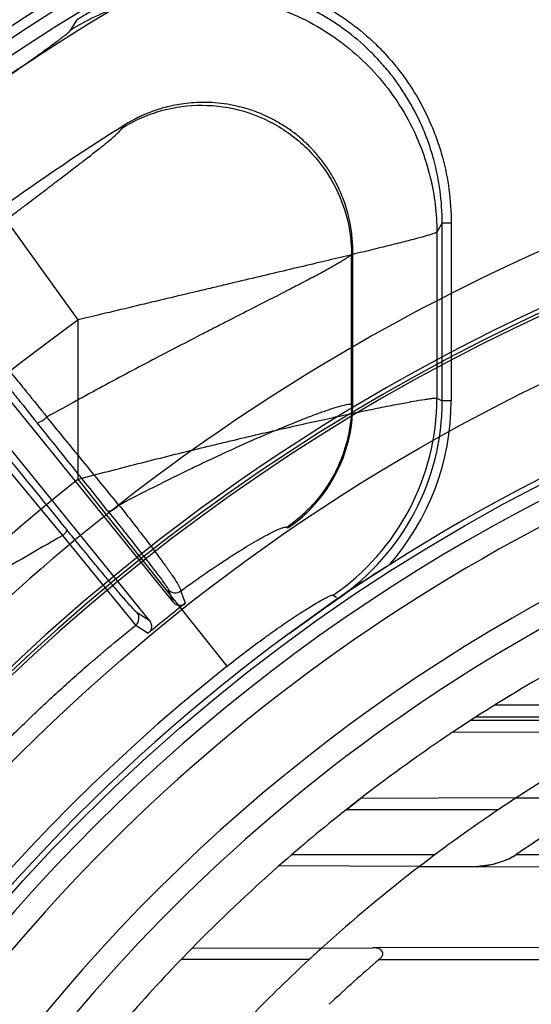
# Model space of a CAD drawing. Header units: millimetres. Extents: x 0 to 297, y 0 to 210.
# Tile 34 of 256: x 144.544 to 144.663, y 91.328 to 91.558. Entities that reach past the tile are written whole.
import ezdxf

# ---------------------------------------------------------------- set-up
doc = ezdxf.new("R2010")
doc.units = ezdxf.units.MM
doc.header["$LTSCALE"] = 16.335
doc.layers.get('0').update_dxf_attribs({"linetype": 'CONTINUOUS'})
for name, color, linetype in [('01_GLOBAL', 7, 'CONTINUOUS'), ('INTFCLR_144815', 7, 'CONTINUOUS'), ('INTFCLR_72935', 7, 'CONTINUOUS')]:
    doc.layers.add(name, color=color, linetype=linetype)

msp = doc.modelspace()

# ---------------------------------------------------------------- linework, layer by layer
at = {"color": 7, "linetype": 'Continuous'}
msp.add_circle((145.8748034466, 92.1344639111), 2.66, dxfattribs=at)
at = {"color": 9, "linetype": 'Continuous'}
msp.add_arc((145.8748034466, 92.1344639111), 2.6259090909, 182.9674534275, 267.0325465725, dxfattribs=at)
at = {"layer": '01_GLOBAL', "color": 7, "linetype": 'Continuous'}
msp.add_circle((145.8748034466, 92.1344639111), 2.695, dxfattribs=at)
at = {"layer": 'INTFCLR_144815', "color": 9, "linetype": 'Continuous'}
for p, q in [((144.5556731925, 91.55562747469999), (144.5571029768, 91.5579630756)), ((144.5573919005, 91.4877086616), (144.5245972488, 91.53300679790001)), ((144.5677145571, 91.53266129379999), (144.5680326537, 91.5332022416)), ((144.6425034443, 91.51044023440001), (144.6412767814, 91.5082303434)), ((144.6425034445, 91.4687297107), (144.6425034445, 91.5104402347)), ((144.6425034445, 91.5104402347), (144.6446005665, 91.5104402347)), ((144.6446005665, 91.5104402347), (144.6446005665, 91.4687297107)), ((144.6412767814, 91.5082303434), (144.6412767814, 91.4693756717)), ((144.6216077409, 91.5036247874), (144.6213197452, 91.5031029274)), ((144.6213197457, 91.46796777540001), (144.6213197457, 91.50310280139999)), ((144.5573919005, 91.45042144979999), (144.5573919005, 91.4877086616)), ((144.6412767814, 91.46937567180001), (144.6425034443, 91.4687297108)), ((144.6446005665, 91.4687297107), (144.6425034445, 91.4687297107)), ((144.6213197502, 91.46796777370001), (144.621607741, 91.4678161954)), ((144.553809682, 91.4372532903), (144.5369352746, 91.45754282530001)), ((144.5921928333, 91.4066458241), (144.5573919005, 91.45042144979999)), ((144.5708468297, 91.41623393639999), (144.5538096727, 91.4372532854)), ((144.5784519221, 91.4246021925), (144.5795454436, 91.4216778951)), ((144.5824484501, 91.4214280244), (144.5813795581, 91.42427474)), ((144.5741054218, 91.4172726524), (144.5711347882, 91.41916531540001)), ((144.5708468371, 91.4162339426), (144.573746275, 91.4143811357))]:
    msp.add_line(p, q, dxfattribs=at)
at = {"layer": 'INTFCLR_144815', "color": 6, "linetype": 'Continuous'}
for p, q in [((144.621607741, 91.4678161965), (144.621607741, 91.50362477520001)), ((144.5193555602, 91.49600621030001), (144.5795454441, 91.4216778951)), ((144.5741054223, 91.4172726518), (144.5139134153, 91.49160359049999)), ((144.6061602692, 91.4391598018), (144.606439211, 91.43900200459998)), ((144.618190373, 91.42259722), (144.6066851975, 91.4143019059)), ((144.6170252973, 91.4232854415), (144.6178024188, 91.4228264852)), ((144.5818949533, 91.4210244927), (144.5824484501, 91.4214280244)), ((144.6066851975, 91.4143019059), (144.6152726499, 91.42050478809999)), ((144.5742560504, 91.4148386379), (144.5737462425, 91.4143811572))]:
    msp.add_line(p, q, dxfattribs=at)
at = {"layer": 'INTFCLR_144815', "color": 7, "linetype": 'Continuous'}
for p, q in [((144.6300758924, 91.43032947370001), (144.6211222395, 91.4245143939)), ((144.6211222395, 91.4245143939), (144.6152726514, 91.4205047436)), ((144.6152726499, 91.42050478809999), (144.6196493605, 91.4235301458))]:
    msp.add_line(p, q, dxfattribs=at)
at = {"layer": 'INTFCLR_144815', "color": 6, "linetype": 'Continuous'}
for radius in [0.4466793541, 0.4256665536]:
    msp.add_circle((144.8596077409, 91.07026820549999), radius, dxfattribs=at)
for centre, radius, start, end in [((144.8596077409, 91.07026820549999), 0.6157754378, 313.9937911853, 154.5150993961), ((144.8596077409, 91.07026820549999), 0.5947754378, 312.9543589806, 154.5144414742), ((144.8596077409, 91.07026820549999), 0.5903864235, 71.6563998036, 156.0440844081), ((144.8596077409, 91.07026820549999), 0.5808960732, 70.9981667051, 162.0018332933), ((144.8596077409, 91.07026820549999), 0.5751005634, 108.7136429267, 257.7559644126), ((144.8596077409, 91.07026820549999), 0.4627266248, 45.0000000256, 314.9999999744), ((144.8599207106, 91.0696204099), 0.54782, 122.1960171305, 128.3949436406), ((144.8596077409, 91.07026820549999), 0.4618985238, 44.999999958, 315.000000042), ((144.8596077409, 91.07026820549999), 0.461229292, 44.99999997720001, 315.0000000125), ((144.8596077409, 91.07026820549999), 0.427, 100.6326298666, 122.5166912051), ((144.5866618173, 91.46781298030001), 0.0349458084, 304.4677850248, 0.0052731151), ((144.8596077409, 91.07026820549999), 0.4169682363, 115.6072723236, 154.3927276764), ((144.8596077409, 91.07026820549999), 0.3959554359, 117.0737153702, 152.9262846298), ((144.8596077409, 91.07026820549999), 0.4473594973, 128.2829108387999, 129.7170891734), ((144.8596077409, 91.07026820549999), 0.427, 126.3221328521, 169.3673701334)]:
    msp.add_arc(centre, radius, start, end, dxfattribs=at)
at = {"layer": 'INTFCLR_144815', "color": 9, "linetype": 'Continuous'}
for centre, radius, start, end in [((144.8596077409, 91.07026820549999), 0.6114469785, 71.617857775, 156.0236179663), ((144.8596077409, 91.07026820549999), 0.6044472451, 71.6178577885, 156.0236179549), ((144.8596077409, 91.07026820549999), 0.5785048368, 70.768222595, 162.2317774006), ((144.8596077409, 91.07026820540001), 0.5715914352, 107.7076787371, 136.2923212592), ((144.8596077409, 91.07026820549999), 0.5712784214, 125.9035433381, 247.5002459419), ((144.8596077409, 91.07026820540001), 0.47504355, 108.4596803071, 135.5403197), ((144.8596076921, 91.0702682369), 0.5153551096, 125.9035433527, 247.5002459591), ((144.5851901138, 91.4694616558), 0.0560868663, 304.5834742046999, 359.9121624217), ((144.5865964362, 91.46872118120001), 0.0559069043, 304.4104059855, 0.0087414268), ((144.5865926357, 91.46872347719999), 0.0580077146, 318.5567637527, 0.0061576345), ((135.6305398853, 84.2961348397), 11.4407109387, 38.65955642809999, 38.7917728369), ((136.44666229, 84.8171574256), 10.481332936, 39.2190867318, 39.3645649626), ((154.7159422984, 99.7373310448), 13.1194632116, 219.1244210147, 219.2387337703), ((144.8596077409, 91.07026820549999), 0.4856448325, 128.484146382, 209.9999999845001), ((144.8374875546, 90.9311850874), 0.5801536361, 119.2729300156, 123.5966858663), ((144.5800820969, 91.4259269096), 0.0021006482, 219.0980931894, 308.1428123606), ((144.5695000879, 91.4178461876), 0.0021006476, 309.8728645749, 38.9019293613), ((144.8596077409, 91.07026820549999), 0.4297215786, 128.4841463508, 246.0405071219)]:
    msp.add_arc(centre, radius, start, end, dxfattribs=at)
at = {"layer": 'INTFCLR_144815', "color": 7, "linetype": 'Continuous'}
for centre, radius, start, end in [((144.9757366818, 90.88764405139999), 0.643419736, 122.4948940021, 123.1305035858), ((144.8792534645, 91.03597764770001), 0.4664682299, 123.1641191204, 123.5987706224), ((144.7417070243, 91.242270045), 0.2185252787, 123.657470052, 123.9556965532)]:
    msp.add_arc(centre, radius, start, end, dxfattribs=at)
at = {"layer": 'INTFCLR_144815', "color": 9, "linetype": 'Continuous'}
for points, knots in [([(144.5772684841, 91.56773857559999), (144.5778005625, 91.56782621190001), (144.5789772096, 91.5680032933), (144.5814632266, 91.5682993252), (144.585989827, 91.5686069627), (144.5911381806, 91.5684418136), (144.5956203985, 91.5678469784), (144.5981741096, 91.5673760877), (144.6020033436, 91.5665349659), (144.6075557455, 91.5648110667), (144.6128189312, 91.5623726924), (144.6162020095, 91.5604445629), (144.6184275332, 91.55907419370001), (144.6221669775, 91.5564999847), (144.6260947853, 91.5531693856), (144.6292329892, 91.5499169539), (144.6309382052, 91.5479615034), (144.6334129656, 91.5449219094), (144.636691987, 91.5401142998), (144.6392979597, 91.5349356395), (144.6407505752, 91.5313275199), (144.6416438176, 91.5288739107), (144.6429814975, 91.5245270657), (144.6442524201, 91.5182163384), (144.6446005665, 91.5130517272), (144.6446005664, 91.510440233)], [0, 0, 0, 0, 0.016043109, 0.0353363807, 0.0739229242, 0.1510960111, 0.1896825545, 0.2089758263, 0.228269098, 0.3054421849, 0.3826152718, 0.4019085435, 0.4212018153, 0.4597883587, 0.5369614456, 0.5755479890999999, 0.5948412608, 0.6141345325, 0.6913076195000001, 0.7684807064, 0.7877739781, 0.8070672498, 0.8456537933, 0.9228268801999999, 1, 1, 1, 1]), ([(144.6425034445, 91.5104402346), (144.6425038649, 91.5129355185), (144.6421738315, 91.5179202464), (144.64093884, 91.52404626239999), (144.6396541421, 91.52821917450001), (144.6387975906, 91.53057371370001), (144.6374030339, 91.5340410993), (144.6348802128, 91.5390623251), (144.6317084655, 91.54370512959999), (144.6293433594, 91.54661080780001), (144.6277015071, 91.54849455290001), (144.6246789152, 91.55162943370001), (144.6208692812, 91.554859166), (144.6172743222, 91.5573320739), (144.6151414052, 91.5586455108), (144.6118932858, 91.56049733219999), (144.6067953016, 91.56286214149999), (144.6014238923, 91.5645238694), (144.5977650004, 91.5653269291), (144.5953063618, 91.5657801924), (144.5909880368, 91.5663536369), (144.5859954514, 91.566512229), (144.5816421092, 91.5662137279), (144.5791546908, 91.5659168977), (144.5754574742, 91.5653493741), (144.5699918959, 91.56403742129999), (144.5647463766, 91.5620111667), (144.5613757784, 91.5603756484), (144.5593726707, 91.5593203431), (144.5579607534, 91.5584938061), (144.5571029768, 91.5579630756)], [0, 0, 0, 0, 0.0629375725, 0.1255753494, 0.1571468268, 0.1729892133, 0.1887582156, 0.2514024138, 0.3142666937, 0.330114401, 0.3458910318, 0.3772805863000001, 0.4398855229, 0.4714188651, 0.487268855, 0.5030518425, 0.5657148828, 0.6285499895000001, 0.6444013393, 0.6601890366, 0.6915950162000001, 0.754210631, 0.7857360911, 0.8015890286, 0.8173816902, 0.8800725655, 0.942904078, 0.9587583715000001, 0.9745582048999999, 1, 1, 1, 1]), ([(144.5556731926, 91.55562747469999), (144.5593380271, 91.5578972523), (144.567678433, 91.5618050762), (144.5818834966, 91.5645696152), (144.5974732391, 91.56337936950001), (144.6127070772, 91.5576333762), (144.6256621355, 91.54777169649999), (144.6349449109, 91.5351904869), (144.6401409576, 91.52168391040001), (144.6412554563, 91.5125410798), (144.6412767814, 91.5082303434)], [0, 0, 0, 0, 0.1091739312, 0.2308407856, 0.3625742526, 0.4999999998, 0.637425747, 0.7691592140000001, 0.8908260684, 1, 1, 1, 1]), ([(144.5245972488, 91.53300679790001), (144.5254935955, 91.53365574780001), (144.5272771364, 91.5349435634), (144.5299408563, 91.5368571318), (144.5325761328, 91.53874120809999), (144.5347546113, 91.54029192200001), (144.5364812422, 91.541517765), (144.5381671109, 91.5427127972), (144.5402144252, 91.54416120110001), (144.542588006, 91.545838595), (144.5448441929, 91.5474339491), (144.5466468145, 91.54871248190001), (144.5480197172, 91.54969123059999), (144.5492755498, 91.55059016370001), (144.5507102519, 91.5516260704), (144.5520452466, 91.55260733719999), (144.5529931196, 91.5533199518), (144.5537639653, 91.55391208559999), (144.5545445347, 91.5545283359), (144.5552276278, 91.55512840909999), (144.5555797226, 91.5554734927), (144.5556731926, 91.55562747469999)], [0, 0, 0, 0, 0.0863229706, 0.1716062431, 0.2558480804, 0.3390274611, 0.3802000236, 0.4210306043, 0.5002259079, 0.5758309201, 0.6477553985, 0.7157787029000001, 0.7482262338, 0.779280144, 0.8362536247, 0.8862647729, 0.9085268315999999, 0.9287496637, 0.9621161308, 0.9859485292, 1, 1, 1, 1]), ([(144.5677145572, 91.5326612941), (144.5700027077, 91.53408940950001), (144.5752142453, 91.53655236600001), (144.584100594, 91.5383093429), (144.5938634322, 91.5375889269), (144.6034102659, 91.5340099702), (144.6115318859, 91.5278463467), (144.617351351, 91.5199745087), (144.6206079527, 91.511521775), (144.621306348, 91.50580001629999), (144.621319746, 91.5031028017)], [0, 0, 0, 0, 0.1091208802, 0.2307725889, 0.3625282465, 0.5000000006, 0.6374717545, 0.7692274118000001, 0.8908791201, 1, 1, 1, 1]), ([(144.5227658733, 91.4970020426), (144.5236932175, 91.497758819), (144.5275650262, 91.5009033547), (144.5328812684, 91.5051370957), (144.5386690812, 91.5096582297), (144.5418180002, 91.5120913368), (144.5438727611, 91.5136702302), (144.5451941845, 91.5146835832), (144.5474145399, 91.5163816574), (144.5504523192, 91.51869482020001), (144.5538949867, 91.5213102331), (144.5563449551, 91.5231756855), (144.5578854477, 91.5243552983), (144.5588319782, 91.52508209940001), (144.5603455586, 91.5262501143), (144.5622926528, 91.52777140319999), (144.5643032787, 91.52939257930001), (144.5658810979, 91.5307279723), (144.5669864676, 91.5317664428), (144.5675529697, 91.5323863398), (144.567714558, 91.53266129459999)], [0, 0, 0, 0, 0.0625458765, 0.2606392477, 0.3551136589, 0.4463205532, 0.4685806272, 0.4905220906, 0.5333372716, 0.6146452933, 0.6900415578, 0.7592582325, 0.7755539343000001, 0.7914290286, 0.8216176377, 0.8754591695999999, 0.9205293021, 0.956619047, 0.98333489, 1, 1, 1, 1]), ([(144.6412767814, 91.5082303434), (144.6409871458, 91.50805565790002), (144.6400439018, 91.50775765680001), (144.6382318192, 91.50719376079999), (144.6361605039, 91.50664324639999), (144.6340972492, 91.5061032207), (144.6315415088, 91.5054516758), (144.6279426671, 91.50455614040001), (144.6240822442, 91.5036160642), (144.6206986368, 91.50280019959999), (144.6169925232, 91.5019114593), (144.6121261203, 91.50075139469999), (144.6060352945, 91.4993056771), (144.5996248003, 91.49778726), (144.5940930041, 91.4964763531), (144.5895359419, 91.4953956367), (144.5848694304, 91.4942873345), (144.5789809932, 91.49288628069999), (144.5718542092, 91.49118473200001), (144.5646485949, 91.48945666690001), (144.5598193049, 91.488294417), (144.5573919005, 91.4877086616)], [0, 0, 0, 0, 0.0117477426, 0.0339399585, 0.066203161, 0.0860529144, 0.1080404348, 0.1578006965, 0.2148647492, 0.2460383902, 0.2786896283, 0.3472360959, 0.4197960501, 0.4961159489, 0.5760482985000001, 0.6172495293, 0.6587834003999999, 0.7426356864, 0.8274782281, 0.9132705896, 1, 1, 1, 1]), ([(144.621319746, 91.5031028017), (144.6210873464, 91.5028218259), (144.6205619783, 91.5024351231), (144.619757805, 91.5018829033), (144.6185168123, 91.501109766), (144.6165669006, 91.4999860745), (144.6137592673, 91.4984564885), (144.6110422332, 91.49702399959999), (144.6089274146, 91.49592466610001), (144.607603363, 91.49524021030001), (144.6054464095, 91.4941287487), (144.6020166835, 91.4923731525), (144.5971972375, 91.48991472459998), (144.5929422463, 91.4877413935), (144.5898305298, 91.4861461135), (144.5879786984, 91.48519442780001), (144.5851009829, 91.4837128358), (144.5806910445, 91.4814308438), (144.5725883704, 91.47719478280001), (144.5653671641, 91.4733494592), (144.559073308, 91.46993614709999), (144.5549887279, 91.46770392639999), (144.551979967, 91.4660414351), (144.5500532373, 91.4649690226)], [0, 0, 0, 0, 0.013526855, 0.0238058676, 0.0363092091, 0.06770369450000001, 0.1073118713, 0.1548991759, 0.1816510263, 0.1957317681, 0.2101926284, 0.2716665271, 0.3386648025, 0.4108982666, 0.448913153, 0.4683867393, 0.4881369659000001, 0.5689864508, 0.6525880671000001, 0.8273224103, 0.8724787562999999, 0.9181978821, 1, 1, 1, 1]), ([(144.522766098, 91.4970022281), (144.5228965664, 91.4969586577), (144.523211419, 91.4966957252), (144.523786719, 91.4961773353), (144.5244067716, 91.49553869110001), (144.5250227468, 91.4948890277), (144.5262946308, 91.4935132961), (144.5276498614, 91.4919822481), (144.5291031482, 91.4903122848), (144.5302753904, 91.4889545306), (144.5318404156, 91.4871233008), (144.5334644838, 91.4852022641), (144.5348407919, 91.4835636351), (144.5370845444, 91.48088035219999), (144.5393635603, 91.4781250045), (144.5416754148, 91.4753088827), (144.5432783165, 91.47334958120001), (144.5460814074, 91.4699067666), (144.5484702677, 91.4669450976), (144.5500531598, 91.4649689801)], [0, 0, 0, 0, 0.0097983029, 0.028326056, 0.0557697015, 0.0729163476, 0.0921524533, 0.1892020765, 0.2185665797, 0.2498476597, 0.316979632, 0.3901591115, 0.4290389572, 0.4694153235, 0.6393187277, 0.6837488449, 0.7289568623, 0.819642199, 1, 1, 1, 1]), ([(144.5224332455, 91.4940344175), (144.522742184, 91.4938360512), (144.5232056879, 91.4932521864), (144.5240302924, 91.49237885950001), (144.5254195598, 91.49077226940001), (144.5268166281, 91.4891447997), (144.5281584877, 91.4875552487), (144.5292436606, 91.48626510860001), (144.5306959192, 91.4845280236), (144.5322069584, 91.482709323), (144.5334893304, 91.481159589), (144.5355822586, 91.47862368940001), (144.5377138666, 91.4760247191), (144.5398793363, 91.47337113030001), (144.5413819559, 91.47152596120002), (144.5440123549, 91.46828603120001), (144.5462586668, 91.46550271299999), (144.5477496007, 91.4636476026)], [0, 0, 0, 0, 0.0278420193, 0.0552141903, 0.0915692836, 0.1886365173, 0.2180093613, 0.2493061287, 0.3164849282, 0.389710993, 0.4286185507, 0.4690268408, 0.6390578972, 0.6835215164, 0.7287627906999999, 0.8195145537, 1, 1, 1, 1]), ([(144.5573919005, 91.45042144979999), (144.5620508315, 91.4516577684), (144.5713335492, 91.4540669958), (144.5817862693, 91.45667724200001), (144.5887159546, 91.4583622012), (144.5932499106, 91.4594525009), (144.5987933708, 91.46076409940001), (144.6052667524, 91.46226070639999), (144.6105038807, 91.4634421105), (144.6145506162, 91.4643370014), (144.6183332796, 91.46516135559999), (144.6227479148, 91.46610226), (144.6269417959, 91.4669659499), (144.6300146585, 91.46757806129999), (144.6326343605, 91.4680861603), (144.6354212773, 91.4686051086), (144.6378707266, 91.4690157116), (144.6394170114, 91.4692470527), (144.6403591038, 91.4693460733), (144.6409640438, 91.46943049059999), (144.6412767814, 91.46937567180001)], [0, 0, 0, 0, 0.1680514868, 0.3343503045, 0.3756103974, 0.4166883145, 0.4969290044, 0.5742135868, 0.6483294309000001, 0.6841041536, 0.7187079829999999, 0.7833040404, 0.8414723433, 0.8679916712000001, 0.8925400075, 0.9345119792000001, 0.9667988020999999, 0.9791837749, 0.9889304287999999, 1, 1, 1, 1]), ([(144.5669062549, 91.44437242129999), (144.5701171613, 91.4460647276), (144.574950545, 91.4485492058), (144.5806696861, 91.4513839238), (144.5839451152, 91.45297394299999), (144.588611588, 91.4552084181), (144.5938379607, 91.4576291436), (144.5989613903, 91.45989736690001), (144.6016878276, 91.46107455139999), (144.6052915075, 91.4626047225), (144.6091952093, 91.4641971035), (144.6129104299, 91.46560476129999), (144.6147131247, 91.4662550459), (144.6162288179, 91.46678190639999), (144.6178327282, 91.4673031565), (144.6194201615, 91.46775705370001), (144.6205140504, 91.4679747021), (144.6211227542, 91.4680368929), (144.6213197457, 91.46796777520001)], [0, 0, 0, 0, 0.1830867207, 0.2741106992, 0.3219798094, 0.366746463, 0.5350958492, 0.6124909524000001, 0.6493768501, 0.6848960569, 0.8099805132, 0.8620109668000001, 0.8852863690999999, 0.9066552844, 0.9429263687, 0.9704975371, 0.9894692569, 1, 1, 1, 1]), ([(144.6213197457, 91.4679677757), (144.6213177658, 91.4665942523), (144.6211485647, 91.4638145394), (144.6203997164, 91.4596693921), (144.6191311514, 91.45558521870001), (144.6167840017, 91.45035986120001), (144.6134959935, 91.44562492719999), (144.6099717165, 91.4421335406), (144.6080930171, 91.4405776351), (144.6069968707, 91.43974860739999), (144.6064403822, 91.43935284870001), (144.6061602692, 91.4391598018)], [0, 0, 0, 0, 0.1218433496, 0.2463731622, 0.372813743, 0.5002064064, 0.7535677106, 0.8780975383, 0.9394348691, 0.9698221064, 1, 1, 1, 1]), ([(144.5477496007, 91.4636476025), (144.5478733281, 91.46351820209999), (144.5486034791, 91.4638987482), (144.549249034, 91.4642939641), (144.5498322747, 91.46477122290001), (144.5500531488, 91.4649689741)], [0, 0, 0, 0, 0.1987195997, 0.6709373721, 1, 1, 1, 1]), ([(144.5642656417, 91.44305104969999), (144.5643492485, 91.44295793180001), (144.5647912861, 91.4429361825), (144.565428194, 91.44322719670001), (144.5662024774, 91.4437143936), (144.5666902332, 91.4441477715), (144.5669062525, 91.44437242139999)], [0, 0, 0, 0, 0.1216717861, 0.3671288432, 0.6969875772, 1, 1, 1, 1]), ([(144.5642656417, 91.44305104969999), (144.5652955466, 91.4417635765), (144.5668027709, 91.4398731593), (144.5687595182, 91.43740423), (144.5701157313, 91.4356856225), (144.5713844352, 91.4340703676), (144.5728816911, 91.4321533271), (144.5744954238, 91.43007186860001), (144.5761000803, 91.42795830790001), (144.577285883, 91.42637783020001), (144.578011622, 91.42532001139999), (144.5783793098, 91.4247940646), (144.578451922, 91.4246021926)], [0, 0, 0, 0, 0.2124575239, 0.3115517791, 0.4059544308, 0.4945719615, 0.5762228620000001, 0.7194152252, 0.8338924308, 0.9183736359, 0.9735637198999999, 1, 1, 1, 1]), ([(144.5669062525, 91.44437242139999), (144.5679936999, 91.44299641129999), (144.5695821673, 91.4409734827), (144.5716361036, 91.4383252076), (144.5730550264, 91.4364783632), (144.5743774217, 91.4347390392), (144.5759320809, 91.4326695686), (144.5771881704, 91.43096458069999), (144.5781707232, 91.429592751), (144.5787172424, 91.4288208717), (144.5795032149, 91.42768397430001), (144.5804026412, 91.42634449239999), (144.5810658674, 91.42515701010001), (144.5813903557, 91.42450422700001), (144.5813795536, 91.4242747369)], [0, 0, 0, 0, 0.2119706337, 0.3108577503, 0.4050550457, 0.4934535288, 0.574929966, 0.7178910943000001, 0.7493772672, 0.7788851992, 0.832161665, 0.916714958, 0.9722328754, 1, 1, 1, 1]), ([(144.5538096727, 91.4372532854), (144.5539538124, 91.43738806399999), (144.5542643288, 91.4377067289), (144.5545843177, 91.4380870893), (144.5547579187, 91.43848362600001), (144.5546945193, 91.4385746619)], [0, 0, 0, 0, 0.3626151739, 0.7961474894, 1, 1, 1, 1]), ([(144.5711347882, 91.41916531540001), (144.5709432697, 91.41928760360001), (144.5704625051, 91.4198291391), (144.5697398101, 91.4205898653), (144.568925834, 91.42151993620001), (144.5677829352, 91.42283184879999), (144.566493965, 91.42434394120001), (144.5652685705, 91.42579423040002), (144.5644733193, 91.4267402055), (144.5631381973, 91.4283329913), (144.5615091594, 91.43029029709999), (144.5598340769, 91.4323152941), (144.5588063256, 91.4335613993), (144.5571699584, 91.43554919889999), (144.5557984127, 91.43722311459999), (144.5546945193, 91.4385746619)], [0, 0, 0, 0, 0.0267919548, 0.0840430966, 0.1245229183, 0.1723029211, 0.2892714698, 0.358745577, 0.3961765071, 0.4349835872, 0.6037962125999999, 0.6964270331, 0.7448446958, 0.7942452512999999, 1, 1, 1, 1]), ([(144.5813795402, 91.4242747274), (144.5819073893, 91.4246597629), (144.5829304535, 91.4254007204), (144.5858149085, 91.42746012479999), (144.5890521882, 91.4296941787), (144.5922414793, 91.4317928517), (144.5939353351, 91.43287920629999), (144.5961646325, 91.4342834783), (144.5985845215, 91.4357459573), (144.6009038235, 91.43704045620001), (144.6020277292, 91.43763644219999), (144.6032824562, 91.438272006), (144.6045172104, 91.43885932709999), (144.6056399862, 91.43919062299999), (144.6060444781, 91.4392251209), (144.6061602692, 91.4391598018)], [0, 0, 0, 0, 0.0674324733, 0.130372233, 0.3657919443, 0.4733205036, 0.5243975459, 0.5734747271, 0.7452528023, 0.8161005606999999, 0.8476345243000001, 0.8764741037, 0.9615625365, 0.9862789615, 1, 1, 1, 1]), ([(144.5921928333, 91.4066458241), (144.593558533, 91.4077315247), (144.5962803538, 91.4098517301), (144.5993809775, 91.4121676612), (144.6014375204, 91.41366132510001), (144.602775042, 91.4146215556), (144.6044108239, 91.4157756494), (144.6063249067, 91.4170934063), (144.6078766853, 91.4181341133), (144.6090765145, 91.4189213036), (144.6101943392, 91.419643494), (144.6114993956, 91.4204667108), (144.6129464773, 91.4213448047), (144.6142103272, 91.42207693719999), (144.6153564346, 91.4226931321), (144.616211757, 91.42311320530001), (144.6167670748, 91.4232916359), (144.6169701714, 91.4233178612), (144.6170252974, 91.4232854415)], [0, 0, 0, 0, 0.1744711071, 0.344997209, 0.3869849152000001, 0.4286491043, 0.509651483, 0.5871775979, 0.6610322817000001, 0.6964949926, 0.7306800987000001, 0.7941196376, 0.8507724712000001, 0.9000084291, 0.9399666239, 0.9814708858, 0.9936046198, 1, 1, 1, 1]), ([(144.5411420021, 91.3896743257), (144.5435613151, 91.3920864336), (144.5484382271, 91.3968187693), (144.5546767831, 91.40254795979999), (144.5590946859, 91.40643778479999), (144.5616235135, 91.4086172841), (144.5631351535, 91.40990164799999), (144.5661857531, 91.4124677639), (144.5686286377, 91.41446647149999), (144.5708468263, 91.41623393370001)], [0, 0, 0, 0, 0.2570830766, 0.511298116, 0.6373032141, 0.7000207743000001, 0.7625178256, 0.7865693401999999, 1, 1, 1, 1])]:
    msp.add_open_spline(points, degree=3, knots=knots, dxfattribs=at)
at = {"layer": 'INTFCLR_144815', "color": 6, "linetype": 'Continuous'}
for points, knots in [([(144.621607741, 91.50362477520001), (144.6216077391, 91.5041404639), (144.6215864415, 91.5051108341), (144.6214996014, 91.5064821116), (144.6213775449, 91.50770142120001), (144.6212229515, 91.5088602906), (144.6210241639, 91.51005220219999), (144.6207575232, 91.51135995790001), (144.6204019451, 91.51280615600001), (144.6199314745, 91.514407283), (144.6193119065, 91.5161811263), (144.6184979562, 91.5181459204), (144.6174279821, 91.52032114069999), (144.6160602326, 91.52265074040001), (144.6144031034, 91.52500942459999), (144.612515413, 91.52726550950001), (144.6104468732, 91.5293521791), (144.6082133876, 91.5312548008), (144.6058294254, 91.5329618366), (144.6033120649, 91.5344613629), (144.6006796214, 91.53574314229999), (144.5979493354, 91.53679936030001), (144.5951401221, 91.5376226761), (144.592273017, 91.53820716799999), (144.5893695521, 91.5385493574), (144.5865377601, 91.5386447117), (144.5839108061, 91.5385235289), (144.5815920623, 91.5382508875), (144.5795740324, 91.5378855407), (144.5778088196, 91.53746506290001), (144.5762598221, 91.5370156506), (144.5748947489, 91.53655477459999), (144.5736873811, 91.5360944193), (144.5726060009, 91.53563846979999), (144.5715672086, 91.53516108), (144.5704865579, 91.53462157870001), (144.5692916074, 91.5339699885), (144.5684658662, 91.5334750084), (144.5680326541, 91.53320224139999)], [0, 0, 0, 0, 0.0207414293, 0.0390233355, 0.0552516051, 0.0700182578, 0.08603948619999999, 0.1038440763, 0.1236867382, 0.1459214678, 0.1709403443, 0.1992233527, 0.2314082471, 0.2683650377, 0.3077640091, 0.347211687, 0.3865404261, 0.4258013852, 0.4650810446, 0.5043329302, 0.5435147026, 0.5827060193, 0.621939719, 0.6611175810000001, 0.7002572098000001, 0.7393909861, 0.7749448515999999, 0.8059263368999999, 0.83322735, 0.8573847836, 0.8788790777, 0.8980759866, 0.9153179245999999, 0.9308390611, 0.9452695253, 0.9612929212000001, 0.979409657, 1, 1, 1, 1]), ([(144.5795454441, 91.4216778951), (144.5797494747, 91.4214259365), (144.5804419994, 91.42087969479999), (144.581399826, 91.4208445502), (144.5818949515, 91.4210244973)], [0, 0, 0, 0, 0.380965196, 1, 1, 1, 1]), ([(144.5742560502, 91.4148386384), (144.5744273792, 91.41511310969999), (144.574717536, 91.4159461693), (144.5744373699, 91.4168627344), (144.5741054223, 91.4172726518)], [0, 0, 0, 0, 0.3801960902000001, 1, 1, 1, 1])]:
    msp.add_open_spline(points, degree=3, knots=knots, dxfattribs=at)
at = {"layer": 'INTFCLR_72935', "color": 9, "linetype": 'Continuous'}
for p, q in [((144.6977574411, 91.39751820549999), (144.6547415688, 91.39751820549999)), ((144.6919926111, 91.394603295), (144.6503824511, 91.3947485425)), ((144.6492541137, 91.39401820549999), (144.7389999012, 91.39401820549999)), ((144.6450793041, 91.391267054), (144.7238272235, 91.3909921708)), ((144.6597934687, 91.37582071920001), (144.6234342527, 91.37569380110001)), ((144.6555721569, 91.37301820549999), (144.6200140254, 91.37301820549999)), ((144.640797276, 91.3625182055), (144.6073129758, 91.3625182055)), ((144.7874848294, 91.3625182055), (144.6597321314, 91.3625182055)), ((144.637205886, 91.3597945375), (144.6043221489, 91.3599093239)), ((144.6503313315, 91.3597487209), (144.7299340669, 91.35947085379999)), ((144.6143011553, 91.3406619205), (144.5839135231, 91.3405558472)), ((144.6947175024, 91.3409426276), (144.6262404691, 91.3407035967)), ((144.6114182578, 91.33801820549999), (144.5814483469, 91.33801820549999)), ((144.6277391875, 91.33801820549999), (144.7168637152, 91.33801820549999))]:
    msp.add_line(p, q, dxfattribs=at)
at = {"layer": 'INTFCLR_72935', "color": 7, "linetype": 'Continuous'}
for p, q in [((144.6200140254, 91.37301820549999), (144.6211002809, 91.3738746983)), ((144.6211002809, 91.3738746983), (144.6234342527, 91.37569380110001)), ((144.6568679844, 91.37388749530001), (144.6555721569, 91.37301820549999)), ((144.6503313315, 91.3597487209), (144.6538717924, 91.3602026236)), ((144.6123621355, 91.338890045), (144.6114182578, 91.33801820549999))]:
    msp.add_line(p, q, dxfattribs=at)
at = {"layer": 'INTFCLR_72935', "color": 6, "linetype": 'Continuous'}
for p, q in [((144.6597934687, 91.37582071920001), (144.6746712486, 91.37587265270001)), ((144.637205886, 91.3597945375), (144.6503313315, 91.3597487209)), ((144.6143011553, 91.3406619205), (144.6262404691, 91.3407035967))]:
    msp.add_line(p, q, dxfattribs=at)
for centre, radius, start, end in [((144.8596077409, 91.07026820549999), 0.4224162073, 90, 270.0000000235), ((144.8596077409, 91.07026820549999), 0.4014439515, 90, 270.0000000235), ((144.8596077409, 91.07026820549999), 0.3860864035, 120.0328200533, 123.7554123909), ((144.8596077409, 91.07026820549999), 0.3860864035, 128.3577852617, 131.3924968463), ((144.8596077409, 91.07026820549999), 0.3650864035, 123.9776385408, 127.5299422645), ((144.8581005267, 91.0703520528), 0.3531445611, 121.0119110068, 124.1748372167), ((144.8596077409, 91.07026820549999), 0.3860864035, 135.5673519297, 138.7108679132), ((144.8596077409, 91.07026820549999), 0.3650864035, 132.8288179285, 135.7698571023), ((144.8581148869, 91.0703198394), 0.3531789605, 130.7146088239, 133.2611117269)]:
    msp.add_arc(centre, radius, start, end, dxfattribs=at)
at = {"layer": 'INTFCLR_72935', "color": 9, "linetype": 'Continuous'}
for centre, radius, start, end in [((144.8596077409, 91.07026820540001), 0.3650864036, 89.99999997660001, 123.1824438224), ((144.8596077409, 91.07026820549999), 0.3860864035, 123.7554123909, 127.7133577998), ((144.8596077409, 91.07026820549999), 0.2950857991, 90.00000000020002, 157.5066823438), ((144.8596077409, 91.07026820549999), 0.3860864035, 131.3924968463, 135.5673519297), ((144.8596077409, 91.07026820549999), 0.3650864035, 127.5299422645, 132.2149436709)]:
    msp.add_arc(centre, radius, start, end, dxfattribs=at)
at = {"layer": 'INTFCLR_72935', "color": 7, "linetype": 'Continuous'}
for centre, radius, start, end in [((144.8596077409, 91.07026820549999), 0.3860864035, 127.7133577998, 128.3577852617), ((144.8593920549, 91.0705449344), 0.3857355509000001, 127.7131577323, 128.1535755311), ((144.8596077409, 91.07026820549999), 0.3650864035, 123.1824438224, 123.9776385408), ((144.8592663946, 91.0707847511), 0.3644672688, 123.1819762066, 123.7336642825), ((144.8477453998, 91.08821910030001), 0.3435703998, 123.1652124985, 123.7499856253), ((144.8596077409, 91.07026820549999), 0.3650864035, 132.2149436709, 132.8288179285), ((144.7405800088, 91.2009724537), 0.1883069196, 132.113485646, 132.5329744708)]:
    msp.add_arc(centre, radius, start, end, dxfattribs=at)
for points, knots in [([(144.650332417, 91.35974714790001), (144.651193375, 91.35974009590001), (144.6525670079, 91.35991275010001), (144.6543682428, 91.3603037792), (144.656087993, 91.36079533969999), (144.6578938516, 91.3614738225), (144.6591936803, 91.3621500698), (144.6597327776, 91.3625178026)], [0, 0, 0, 0, 0.2608586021, 0.4162527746, 0.5586461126, 0.8022854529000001, 1, 1, 1, 1]), ([(144.6538717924, 91.3602026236), (144.6543782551, 91.3603176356), (144.6554095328, 91.3605904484), (144.6568614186, 91.36108154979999), (144.6583310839, 91.3616936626), (144.6592470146, 91.36220310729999), (144.6597321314, 91.3625182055)], [0, 0, 0, 0, 0.2461425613, 0.5051186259, 0.7258428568, 1, 1, 1, 1])]:
    msp.add_open_spline(points, degree=3, knots=knots, dxfattribs=at)
at = {"layer": 'INTFCLR_72935', "color": 6, "linetype": 'Continuous'}
for points, knots in [([(144.6277391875, 91.33801820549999), (144.6281024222, 91.3383308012), (144.6290129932, 91.33908474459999), (144.6279394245, 91.3407913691), (144.6268028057, 91.3407055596), (144.6262404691, 91.3407035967)], [0, 0, 0, 0, 0.3134988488, 0.6321283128, 1, 1, 1, 1]), ([(144.5930666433, 91.1539953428), (144.5938884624, 91.15650250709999), (144.5956060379, 91.16149291), (144.5984016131, 91.1688991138), (144.6014140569, 91.1762197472), (144.6046407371, 91.1834483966), (144.6080788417, 91.19057876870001), (144.6117254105, 91.1976047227), (144.6155772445, 91.20452009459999), (144.6196310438, 91.2113189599), (144.6238832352, 91.21799532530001), (144.6283301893, 91.2245434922), (144.6329679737, 91.2309576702), (144.637792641, 91.2372324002), (144.642799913, 91.2433621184), (144.6479855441, 91.2493416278), (144.6533449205, 91.2551656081), (144.6588735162, 91.260829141), (144.664566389, 91.2663271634), (144.6704187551, 91.2716550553), (144.67642536, 91.276808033), (144.6825811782, 91.28178178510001), (144.6888806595, 91.2865718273), (144.6953185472, 91.2911741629), (144.7018890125, 91.2955846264), (144.7085865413, 91.2997995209), (144.7154050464, 91.30381502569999), (144.7223388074, 91.30762778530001), (144.729381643, 91.3112344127), (144.7365275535, 91.31463184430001), (144.7437702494, 91.3178171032), (144.7511035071, 91.32078746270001), (144.7585209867, 91.32354035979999), (144.7660162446, 91.326073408), (144.773582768, 91.3283844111), (144.7812139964, 91.3304713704), (144.7889033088, 91.33233247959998), (144.796644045, 91.33396613), (144.8044294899, 91.33537090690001), (144.8122528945, 91.33654559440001), (144.820107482, 91.33748917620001), (144.8279864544, 91.338200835), (144.8358829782, 91.3386799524), (144.8437902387, 91.3389261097), (144.85170128, 91.3389390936), (144.856973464, 91.33879228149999), (144.8596077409, 91.33868004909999)], [0, 0, 0, 0, 0.0227356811, 0.0454710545, 0.0682062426, 0.09094098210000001, 0.1136756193, 0.1364096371, 0.1591436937, 0.1818769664, 0.2046103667, 0.2273428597, 0.2500755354, 0.2728072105, 0.2955391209, 0.3182699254, 0.3410011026, 0.3637310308, 0.3864614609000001, 0.4091905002, 0.4319201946, 0.4546483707, 0.4773773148, 0.5001046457, 0.5228327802, 0.5455591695, 0.5682859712, 0.5910108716, 0.6137361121, 0.6364602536, 0.6591836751, 0.681906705, 0.7046293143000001, 0.7273515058, 0.750073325, 0.77279473, 0.7955158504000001, 0.8182366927, 0.8409573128, 0.8636777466, 0.886398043, 0.9091183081, 0.9318386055, 0.9545589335, 0.9772794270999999, 1, 1, 1, 1]), ([(144.8596077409, 90.8094559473), (144.854407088, 90.80924255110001), (144.8439902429, 90.80912786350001), (144.828386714, 90.8098896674), (144.8128285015, 90.8115885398), (144.7973228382, 90.81423088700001), (144.781960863, 90.81781675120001), (144.7670751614, 90.8222569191), (144.7525170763, 90.8275512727), (144.7382922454, 90.83369501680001), (144.724230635, 90.84080335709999), (144.710626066, 90.8487463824), (144.6975336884, 90.857490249), (144.6849968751, 90.86700292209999), (144.673061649, 90.8772490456), (144.6617667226, 90.8881937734), (144.6511557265, 90.89979284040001), (144.6412646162, 90.9120064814), (144.6321346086, 90.92478038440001), (144.6237919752, 90.9380731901), (144.616263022, 90.9518421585), (144.6095763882, 90.96603451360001), (144.6037584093, 90.9805900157), (144.5988258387, 90.99546107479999), (144.5947929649, 91.01060185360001), (144.5916739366, 91.0259603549), (144.5894810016, 91.0414781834), (144.5882225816, 91.05709262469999), (144.5879021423, 91.0727383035), (144.5885180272, 91.0883599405), (144.5900653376, 91.1039060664), (144.5925382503, 91.11933028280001), (144.5959280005, 91.1345791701), (144.6002229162, 91.1495991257), (144.60540645, 91.16433218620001), (144.6114576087, 91.1787205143), (144.6183513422, 91.19271053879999), (144.6260640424, 91.2062590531), (144.6345645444, 91.21931334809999), (144.6438211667, 91.2318281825), (144.653798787, 91.2437608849), (144.664470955, 91.2550806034), (144.6757913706, 91.2657374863), (144.6877258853, 91.2757018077), (144.7002256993, 91.28493397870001), (144.7132490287, 91.29340276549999), (144.7267436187, 91.30107676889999), (144.7406478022, 91.3079244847), (144.7546275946, 91.3138061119), (144.7682413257, 91.3186334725), (144.7808833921, 91.3223696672), (144.7923287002, 91.3251629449), (144.8025232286, 91.327200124), (144.812205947, 91.32876083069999), (144.8222144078, 91.329999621), (144.8333420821, 91.3309229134), (144.8459498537, 91.33139737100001), (144.8548566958, 91.3312754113), (144.8596077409, 91.3310804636)], [0, 0, 0, 0, 0.0185657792, 0.0371317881, 0.0556907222, 0.0743562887, 0.09320238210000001, 0.1119235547, 0.1297297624, 0.1484268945, 0.1671582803, 0.1858963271, 0.2045840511, 0.2232805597, 0.2419956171, 0.2606571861, 0.279345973, 0.2980347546, 0.3166822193, 0.3353169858, 0.3539795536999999, 0.37262367, 0.3912431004, 0.4098577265, 0.4284753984, 0.447098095, 0.4657246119, 0.4843422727, 0.5029402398, 0.5215093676, 0.5400730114, 0.5586323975, 0.5771953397, 0.5957586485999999, 0.6143210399, 0.632871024, 0.6514010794, 0.6699183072, 0.6884459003, 0.706933, 0.7254083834, 0.7438943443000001, 0.7623915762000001, 0.7808313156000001, 0.7993174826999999, 0.8177867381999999, 0.836209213, 0.8546573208, 0.8730372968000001, 0.8902751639, 0.9061519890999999, 0.920037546, 0.9322836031, 0.9432240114, 0.9550134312, 0.9682465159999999, 0.9830392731, 1, 1, 1, 1])]:
    msp.add_open_spline(points, degree=3, knots=knots, dxfattribs=at)

doc.saveas('drawing.dxf')
